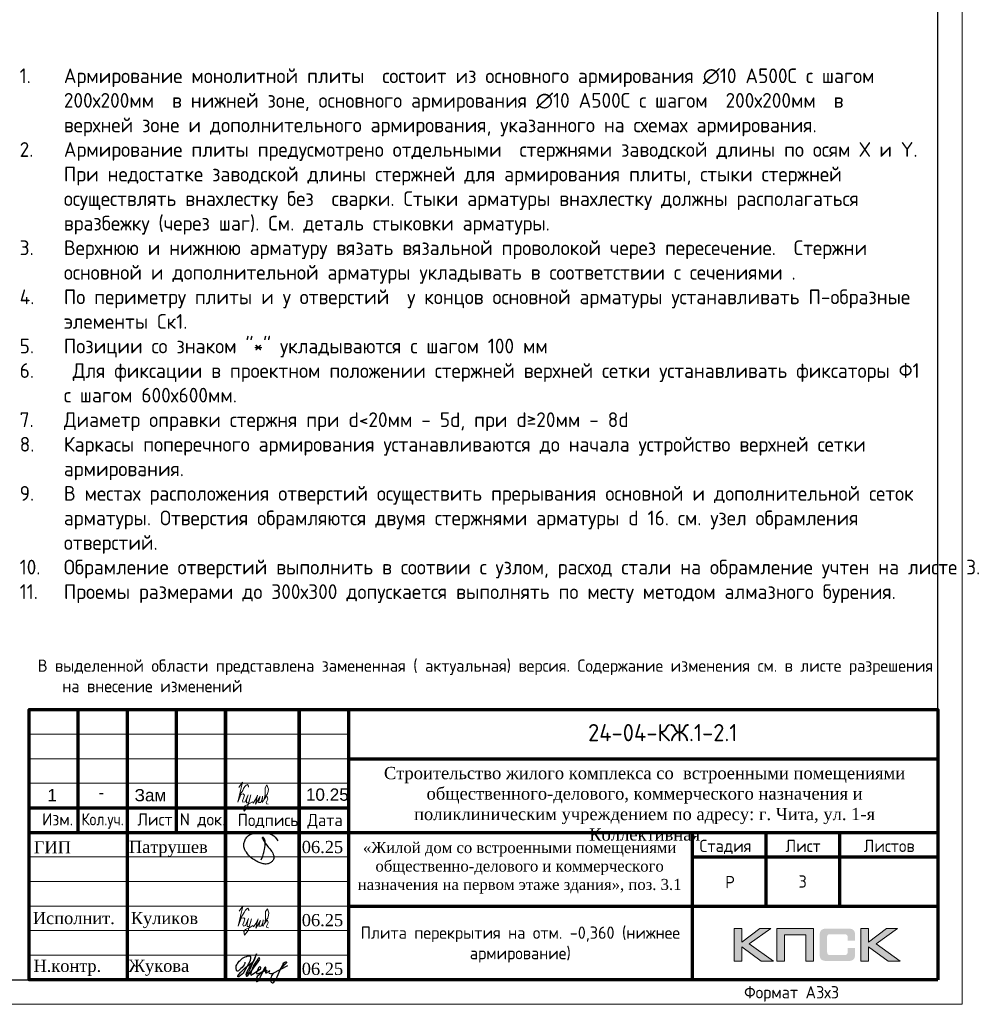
# Model space of a CAD drawing. Header units: millimetres. Extents: x -386473 to 311666, y -59273 to 291770.
# Tile 47 of 132: x -35999 to -16805, y -4054 to 15991. Entities that reach past the tile are written whole.
import ezdxf
from ezdxf.enums import TextEntityAlignment as Align

# ---------------------------------------------------------------- set-up
doc = ezdxf.new("R2010")
doc.units = ezdxf.units.MM
for name, color, linetype in [('PDF7_Text', 7, 'Continuous'), ('PDF8_Text', 7, 'Continuous'), ('Рамка печать', 7, 'Continuous'), ('ТОЛСТЫЕ_ОСНОВНЫЕ', 6, 'Continuous')]:
    doc.layers.add(name, color=color, linetype=linetype)
for name, color, linetype, lineweight in [('Выноски', 20, 'Continuous', 20), ('Каркасы ригель', 3, 'Continuous', 0), ('РАЗМЕРЫ', 1, 'Continuous', 9), ('Рамка', 7, 'Continuous', 70), ('Текст', 7, 'Continuous', 25), ('ТОНКИЕ', 7, 'Continuous', 9)]:
    doc.layers.add(name, color=color, linetype=linetype, lineweight=lineweight)
doc.styles.add('PDF Times New Roman', font='times.ttf')
doc.styles.get("Standard").update_dxf_attribs({"font": 'arial.ttf'})
doc.styles.add('style1', font='GOST_Common.ttf', dxfattribs={"height": 500})
doc.styles.add('ГОСТ', font='GOST_Common.ttf')

# ---------------------------------------------------------------- blocks, each defined once
blk = doc.blocks.new('*U44')
at = {"layer": 'ТОЛСТЫЕ_ОСНОВНЫЕ', "color": 6}
blk.add_lwpolyline([(20, 5), (886, 5), (886, 415), (20, 415)], close=True, dxfattribs=at)
at = {"layer": 'ТОНКИЕ'}
blk.add_lwpolyline([(0, 0), (891, 0), (891, 420), (0, 420)], close=True, dxfattribs=at)
at = {"layer": 'Текст', "style": 'style1'}
blk.add_text('Формат А3х3', height=2.5, dxfattribs=at).set_placement((846.57, 1.2))
blk = doc.blocks.new('11')
at = {"layer": 'Выноски'}
for p, q in [((47962, 66737), (47989, 66781)), ((47989, 66781), (48016, 66806)), ((48016, 66806), (48038, 66823)), ((48038, 66823), (48060, 66786)), ((48060, 66786), (48058, 66769)), ((47885, 66608), (47944, 66700)), ((47944, 66700), (47962, 66737))]:
    blk.add_line(p, q, dxfattribs=at)
blk.add_lwpolyline([(47863, 66761), (47937, 66865), (47843, 66458), (47885, 66564), (47905, 66616), (47954, 66628), (47979, 66606), (47957, 66539), (47937, 66487), (47947, 66458), (47991, 66470), (48051, 66611), (48041, 66569), (48023, 66505), (48023, 66448), (48065, 66448), (48090, 66529), (48110, 66608), (48043, 66369), (47972, 66275), (47954, 66344), (47991, 66389), (48078, 66431), (48142, 66470), (48154, 66441), (48204, 66512), (48246, 66606), (48209, 66455), (48204, 66418), (48295, 66574), (48265, 66463), (48265, 66455), (48312, 66453), (48342, 66529), (48347, 66584), (48337, 66465), (48349, 66453), (48401, 66569), (48443, 66616), (48461, 66678), (48466, 66727), (48436, 66811), (48399, 66754), (48399, 66618), (48389, 66549), (48374, 66507), (48416, 66564), (48441, 66576), (48451, 66524), (48433, 66482), (48419, 66453), (48424, 66428), (48458, 66421)], dxfattribs=at)
blk = doc.blocks.new('яяя')
at = {"lineweight": 30}
for points in [[(345424, 110432), (345425, 110410), (345424, 110397), (345417, 110379), (345406, 110350), (345390, 110319), (345357, 110275), (345310, 110221), (345265, 110176), (345198, 110110), (345161, 110077), (345133, 110066), (345116, 110066), (345102, 110075), (345090, 110091), (345082, 110115), (345074, 110146), (345066, 110182), (345064, 110206), (345067, 110234), (345077, 110278), (345095, 110320), (345114, 110361), (345134, 110395), (345159, 110428), (345195, 110469), (345228, 110506), (345284, 110560), (345331, 110595), (345379, 110625), (345435, 110648), (345486, 110670), (345532, 110686), (345573, 110696), (345605, 110698), (345621, 110695), (345635, 110687), (345648, 110671), (345656, 110649), (345659, 110625), (345659, 110583), (345656, 110553), (345647, 110523), (345635, 110489), (345387, 110033), (345349, 109985), (345311, 109948), (345247, 109889), (345209, 109858), (345192, 109844), (345180, 109837), (345157, 109833), (345150, 109835), (345140, 109842), (345135, 109856), (345138, 109881), (345148, 109892), (345183, 109930), (345267, 110024), (345343, 110105), (345455, 110213), (345617, 110343), (345775, 110456), (345811, 110526), (345838, 110607), (345890, 110740), (345902, 110771), (345698, 110295), (345672, 110226), (345626, 110132), (345572, 110032), (345518, 109953), (345481, 109918), (345497, 110001), (345567, 110147), (345655, 110301), (345760, 110442)], [(345481, 109918), (345476, 109896), (345475, 109874), (345485, 109861), (345506, 109866), (345539, 109891), (345632, 109983), (345968, 110450), (346022, 110527), (346029, 110560), (346027, 110579), (346026, 110590), (346010, 110605), (345993, 110609), (345975, 110601), (345962, 110584), (345954, 110562), (345857, 110421), (345783, 110292), (345741, 110183), (345701, 110079), (345665, 109985), (345660, 109952), (345666, 109929), (345669, 109915), (345682, 109910), (345702, 109914), (345735, 109941), (345846, 110007), (346065, 110160), (346075, 110193), (346070, 110217), (346066, 110236), (346052, 110241), (346030, 110241), (346007, 110228), (345978, 110203), (345960, 110164), (345892, 110010), (345895, 109986), (345904, 109966), (345925, 109964), (345969, 109968), (346045, 110000), (346218, 110114), (346261, 110154), (346280, 110184), (346282, 110210), (346278, 110225), (346263, 110229), (346241, 110222), (346220, 110198), (346162, 110049), (345989, 109904), (345932, 109849), (345906, 109805), (345891, 109739), (345890, 109690), (345899, 109652), (345924, 109647), (345956, 109655), (345980, 109674), (346058, 109838), (346158, 110046), (346261, 110098), (346314, 110120), (346292, 110079), (346269, 110036), (346261, 110008), (346267, 109998), (346293, 109998), (346363, 110039), (346445, 110095), (346421, 110068), (346414, 110040), (346407, 110011), (346416, 109990), (346466, 109972), (346509, 109977), (346574, 109984), (347172, 110293)], [(346586, 109971), (346543, 109917), (346509, 109873), (346489, 109825), (346475, 109767), (346472, 109710), (346478, 109675), (346485, 109641), (346501, 109621), (346517, 109602), (346542, 109589), (346568, 109592), (346605, 109620), (346680, 109731), (346736, 109842), (346865, 110115), (346962, 110290), (346969, 110318), (346979, 110360), (347013, 110403), (347056, 110434), (347091, 110450), (347109, 110450), (347121, 110434), (347115, 110405), (347072, 110355), (347012, 110307), (346924, 110222)]]:
    blk.add_lwpolyline(points, dxfattribs=at)
blk = doc.blocks.new('Патрушев')
at = {"color": 5, "lineweight": 25}
blk.add_lwpolyline([(58.5, -35.09), (59.7, -31.98), (60.22, -29.81), (60.47, -28.76), (60.76, -27.56), (61.06, -26.32), (61.37, -24.67), (61.64, -22.98), (61.77, -21.63), (61.83, -20.46), (61.74, -19.5), (61.5, -18.56), (61.27, -17.93), (60.96, -17.34), (60.63, -16.86), (60.45, -16.66), (60.39, -16.62), (60.25, -16.53), (60.03, -16.42), (59.74, -16.36), (59.56, -16.39), (59.41, -16.5), (59.32, -16.73), (59.32, -16.96), (59.41, -17.15), (61.8, -21.04), (63.12, -22.91), (63.7, -23.61), (64.53, -24.59), (65.48, -25.87), (66.43, -27.07), (66.87, -27.73), (67.42, -28.44), (67.68, -28.93), (68, -29.52), (68.38, -30.41), (68.65, -31), (68.82, -31.71), (68.89, -32.2), (68.93, -32.68), (68.9, -33.35), (68.81, -33.79), (68.57, -34.59), (68.27, -35.18), (67.92, -35.7), (67.56, -36.23), (66.92, -36.75), (66.44, -37.14), (65.93, -37.49), (65.34, -37.85), (64.79, -38.12), (64.12, -38.33), (63.56, -38.4), (62.54, -38.51), (61.58, -38.47), (60.89, -38.38), (60.1, -38.27), (59.25, -38.05), (58.41, -37.75), (57.66, -37.55), (56.61, -37.27), (55.88, -36.92), (54.92, -36.35), (53.85, -35.72), (53.05, -35.25), (52.17, -34.73), (51.27, -34.08), (50.13, -33.27), (49.09, -32.31), (47.96, -31.09), (47.07, -29.92), (46.05, -28.68), (45.23, -27.65), (44.74, -26.54), (44.28, -25.09), (44.05, -24.29), (43.98, -23.29), (43.94, -22.47), (43.99, -21.49), (44.18, -20.57), (44.46, -19.97), (44.74, -19.1), (45.02, -18.24), (45.49, -17.42), (45.85, -16.92), (46.39, -16.14), (46.99, -15.53), (47.83, -14.81), (48.65, -14.29), (49.43, -13.79), (50.53, -13.27), (51.57, -12.89), (52.65, -12.48), (54.17, -12.1), (55.44, -11.87), (56.95, -11.79), (58.35, -11.79), (59.63, -11.91), (61, -12.05), (62.71, -12.35), (64.46, -12.88), (66.16, -13.58), (67.55, -14.27), (68.88, -15.13), (70.02, -16.25), (71.14, -17.49), (71.67, -18.26), (72.28, -19.27)], dxfattribs=at)
blk = doc.blocks.new('A$Cd09756da')
at = {"layer": 'Рамка печать', "lineweight": 20}
h = blk.add_hatch(color=0, dxfattribs=at)
h.paths.add_polyline_path([(-3400, 1040), (-3624, 1040), (-3991, 764), (-3991, 1040), (-4146, 1040), (-4146, 378), (-3991, 378), (-3991, 669), (-3594, 378), (-3346, 378), (-3840, 728)])
h.paths.add_polyline_path([(-3122, 915), (-2683, 915), (-2683, 378), (-2529, 378), (-2529, 1040), (-2693, 1040), (-3276, 1040), (-3276, 883), (-3276, 378), (-3122, 378)])
h.paths.add_polyline_path([(-1408, 1043), (-1563, 1043), (-1563, 380), (-1408, 380), (-1408, 672), (-1011, 380), (-763, 380), (-1257, 731), (-817, 1043), (-1041, 1043), (-1408, 767)])
blk.add_hatch(color=204, dxfattribs=at).paths.add_polyline_path([(-1693, 970), (-1695, 977), (-1697, 983), (-1701, 989), (-1704, 996), (-1708, 1000), (-1712, 1005), (-1716, 1010), (-1720, 1014), (-1725, 1017), (-1731, 1021), (-1737, 1025), (-1744, 1028), (-1750, 1030), (-1758, 1033), (-1765, 1035), (-1783, 1038), (-1802, 1041), (-1823, 1043), (-1846, 1043), (-2242, 1043), (-2265, 1043), (-2285, 1041), (-2305, 1038), (-2322, 1035), (-2330, 1032), (-2338, 1030), (-2344, 1028), (-2351, 1024), (-2357, 1021), (-2363, 1017), (-2368, 1014), (-2372, 1010), (-2376, 1005), (-2380, 1000), (-2384, 996), (-2387, 989), (-2390, 983), (-2393, 976), (-2396, 970), (-2398, 962), (-2401, 946), (-2404, 928), (-2406, 908), (-2406, 887), (-2406, 538), (-2406, 516), (-2404, 496), (-2401, 478), (-2398, 461), (-2396, 454), (-2393, 447), (-2390, 440), (-2387, 434), (-2384, 429), (-2380, 423), (-2376, 419), (-2372, 414), (-2368, 410), (-2362, 406), (-2357, 403), (-2351, 399), (-2344, 396), (-2337, 394), (-2330, 391), (-2322, 389), (-2305, 385), (-2285, 383), (-2264, 381), (-2242, 380), (-1846, 380), (-1823, 381), (-1802, 382), (-1783, 385), (-1766, 389), (-1758, 391), (-1750, 393), (-1744, 396), (-1737, 399), (-1731, 402), (-1725, 406), (-1720, 410), (-1716, 414), (-1712, 418), (-1708, 423), (-1704, 428), (-1701, 434), (-1697, 440), (-1695, 446), (-1693, 454), (-1690, 461), (-1686, 478), (-1684, 496), (-1682, 516), (-1682, 538), (-1682, 647), (-1836, 647), (-1836, 558), (-1836, 552), (-1837, 546), (-1838, 540), (-1840, 535), (-1842, 530), (-1844, 526), (-1846, 522), (-1850, 519), (-1853, 515), (-1857, 513), (-1862, 511), (-1867, 508), (-1872, 507), (-1878, 506), (-1884, 506), (-1890, 505), (-2209, 505), (-2214, 506), (-2219, 506), (-2223, 508), (-2227, 511), (-2231, 513), (-2235, 516), (-2238, 519), (-2241, 523), (-2244, 528), (-2246, 532), (-2248, 536), (-2249, 541), (-2251, 551), (-2252, 560), (-2252, 878), (-2252, 884), (-2251, 889), (-2250, 894), (-2248, 899), (-2247, 903), (-2245, 906), (-2242, 910), (-2240, 913), (-2236, 916), (-2233, 919), (-2229, 921), (-2225, 922), (-2220, 923), (-2215, 924), (-2210, 925), (-2204, 925), (-1890, 925), (-1884, 925), (-1878, 924), (-1872, 923), (-1868, 921), (-1863, 919), (-1858, 917), (-1854, 914), (-1851, 911), (-1847, 907), (-1844, 903), (-1842, 899), (-1840, 894), (-1838, 889), (-1837, 884), (-1836, 878), (-1836, 872), (-1836, 799), (-1682, 799), (-1682, 887), (-1682, 908), (-1684, 928), (-1686, 946), (-1690, 962)])
at = {"layer": 'Рамка', "color": 7}
for p, q in [((-17500, 3000), (-17500, 5500)), ((-15500, 3000), (-15500, 5500)), ((-12000, 4500), (0, 4500)), ((-18500, 3500), (-12000, 3500)), ((-18500, 3000), (0, 3000)), ((-3500, 3000), (-3500, 1500)), ((-2000, 3000), (-2000, 1500)), ((-5000, 2500), (0, 2500)), ((-5000, 2500), (0, 2500)), ((-12000, 1500), (0, 1500))]:
    blk.add_line(p, q, dxfattribs=at)
at = {"layer": 'Рамка'}
for p, q in [((-16500, 0), (-16500, 5500)), ((-14500, 0), (-14500, 5500)), ((-14500, 5500), (-14500, 0)), ((-13000, 5500), (-13000, 0)), ((-13000, 0), (-13000, 5500)), ((-12000, 5500), (-12000, 0)), ((-5000, 3000), (-5000, 0))]:
    blk.add_line(p, q, dxfattribs=at)
at = {"layer": 'Рамка', "color": 7, "lineweight": 15}
for p, q in [((-18500, 5000), (-12000, 5000)), ((-18500, 4500), (-12000, 4500)), ((-18500, 4000), (-12000, 4000)), ((-18500, 2500), (-12000, 2500)), ((-18500, 2000), (-12000, 2000)), ((-18500, 1500), (-12000, 1500)), ((-18500, 1000), (-12000, 1000)), ((-18500, 500), (-12000, 500))]:
    blk.add_line(p, q, dxfattribs=at)
at = {"layer": 'Рамка'}
blk.add_lwpolyline([(0, 0), (-18500, 0), (-18500, 5500), (0, 5500)], close=True, dxfattribs=at)
at = {"layer": 'Рамка печать', "color": 0, "lineweight": 20}
for points in [[(-4146, 378), (-4146, 1040), (-3991, 1040), (-3991, 764), (-3624, 1040), (-3400, 1040), (-3840, 728), (-3346, 378), (-3594, 378), (-3991, 669), (-3991, 378), (-4146, 378)], [(-3122, 378), (-3122, 915), (-2683, 915), (-2683, 378), (-2529, 378), (-2529, 1040), (-2693, 1040), (-3276, 1040), (-3276, 883), (-3276, 378), (-3122, 378)], [(-1563, 380), (-1563, 1043), (-1408, 1043), (-1408, 767), (-1041, 1043), (-817, 1043), (-1257, 731), (-763, 380), (-1011, 380), (-1408, 672), (-1408, 380), (-1563, 380)]]:
    blk.add_lwpolyline(points, close=True, dxfattribs=at)
at = {"color": 5, "xscale": 24.5, "yscale": 24.5, "zscale": 24.5}
blk.add_blockref('Патрушев', (-15207, 3298), dxfattribs=at)
at = {"color": 2, "lineweight": 60, "xscale": 0.5, "yscale": 0.5, "zscale": 0.5}
blk.add_blockref('яяя', (-186821, -54859), dxfattribs=at)
at = {"layer": 'Выноски', "color": 0}
blk.add_blockref('11', (-62086, -65365), dxfattribs=at)
at = {"layer": 'PDF7_Text', "char_height": 248, "attachment_point": 7, "style": 'PDF Times New Roman'}
for s, insert in [('Патрушев', (-16471, 2500)), ('06.25', (-12950, 2573)), ('06.25', (-12950, 1085)), ('Жукова', (-16477, 79)), ('06.25', (-12950, 93))]:
    blk.add_mtext(s, dxfattribs=dict(at, insert=insert))
at = {"layer": 'PDF7_Text', "insert": (-16432, 1050), "char_height": 247.95, "attachment_point": 7, "style": 'PDF Times New Roman'}
blk.add_mtext_dynamic_manual_height_columns('{\\C256;Куликов}', width=2000, gutter_width=1250, heights=[0], dxfattribs=at)
at = {"layer": 'PDF8_Text', "char_height": 248, "attachment_point": 7, "style": 'PDF Times New Roman'}
for s, insert in [('ГИП', (-18407, 2573)), ('Исполнит.', (-18427, 1127)), ('Н.контр.', (-18413, 79))]:
    blk.add_mtext(s, dxfattribs=dict(at, insert=insert))
at = {"layer": 'Текст', "color": 7, "style": 'ГОСТ'}
blk.add_text('24-04-КЖ.1-2.1', height=350, dxfattribs=at).set_placement((-5599, 5031), align=Align.MIDDLE_CENTER)
for s, p in [('Изм.', (-18237, 3141)), ('Лист', (-16298, 3139)), ('N док.', (-15435, 3141)), ('Подпись', (-14257, 3127)), ('Дата', (-12835, 3127)), ('Стадия', (-4850, 2600)), ('Лист', (-3100, 2600)), ('Листов', (-1508, 2600)), ('Р', (-4328, 1863))]:
    blk.add_text(s, height=250, dxfattribs=at).set_placement(p)
at = {"layer": 'Текст', "color": 7, "style": 'ГОСТ', "width": 0.9}
blk.add_text('Кол.уч.', height=250, dxfattribs=at).set_placement((-17435, 3143))
at = {"layer": 'Текст', "color": 7, "attachment_point": 1, "style": 'ГОСТ'}
for s, width, heights, insert, char_height in [('\\pxqc;{\\fTimes New Roman|b0|i0|c204|p18;\\C256;Строительство жилого комплекса со  встроенными помещениями общественного-делового, коммерческого назначения и поликлиническим учреждением по адресу: г. Чита, ул. 1-я Коллективная}', 11543.07, [0], (-11741, 4333), 250), ('\\pxqc;{\\fTimes New Roman|b0|i0|c204|p18;\\C256;«Жилой дом со встроенными помещениями общественно-делового и коммерческого назначения на первом этаже здания», поз. 3.1\\P}', 7000, [1500], (-12014, 2803), 225)]:
    blk.add_mtext_dynamic_manual_height_columns(s, width=width, gutter_width=12.5, heights=heights, dxfattribs=dict(at, insert=insert, char_height=char_height))
blk = doc.blocks.new('*T322')
at = {"layer": 'Каркасы ригель', "color": 0, "linetype": 'ByBlock', "lineweight": -2, "transparency": 16777216}
for p, q in [((0, 0), (1500, 0)), ((0, -1000), (1500, -1000))]:
    blk.add_line(p, q, dxfattribs=at)
at = {"layer": 'Каркасы ригель', "color": 0, "linetype": 'ByBlock', "lineweight": 50, "transparency": 16777216}
for p, q in [((0, 0), (0, -1000)), ((1500, 0), (1500, -1000))]:
    blk.add_line(p, q, dxfattribs=at)
at = {"layer": 'Каркасы ригель', "color": 0, "linetype": 'Continuous', "lineweight": 0, "transparency": 16777216, "insert": (750, -500), "char_height": 250, "width": 1000, "attachment_point": 5, "style": 'ГОСТ'}
blk.add_mtext('3', dxfattribs=at)

msp = doc.modelspace()

# ---------------------------------------------------------------- block references
at = {"xscale": 100, "yscale": 100, "zscale": 100}
msp.add_blockref('*U44', (-105904.9, -4054.4), dxfattribs=at)
at = {"lineweight": 50, "ltscale": 100}
msp.add_blockref('A$Cd09756da', (-17304.9, -3554.4), dxfattribs=at)
msp.add_blockref('*T322', (-20804.9, -1054.4))
at = {"layer": 'Выноски', "color": 0}
msp.add_blockref('11', (-79400.2, -66399.8), dxfattribs=at)

# ---------------------------------------------------------------- texts
at = {"insert": (-35998.9, 14999.1), "char_height": 300, "width": 18500, "attachment_point": 1, "style": 'ГОСТ'}
msp.add_mtext('\\pxi-3,l3,ql,t3;{\\C7;1.^IАрмирование монолитной плиты  состоит из основного армирования ∅10 А500С с шагом  200х200мм  в нижней зоне, основного армирования ∅10 А500С с шагом  200х200мм  в  верхней зоне и дополнительного армирования, указанного на схемах армирования.\\P2.^IАрмирование плиты предусмотрено отдельными  стержнями заводской длины по осям Х и Y. При недостатке заводской длины стержней для армирования плиты, стыки стержней осуществлять внахлестку без  сварки. Стыки арматуры внахлестку должны располагаться вразбежку (через шаг). См. деталь стыковки арматуры.\\P3.^IВерхнюю и нижнюю арматуру вязать вязальной проволокой через пересечение.  Стержни основной и дополнительной арматуры укладывать в соответствии с сечениями .\\P4.^IПо периметру плиты и у отверстий  у концов основной арматуры устанавливать П-образные элементы Ск1.\\P5.^IПозиции со знаком "*" укладываются с шагом 100 мм\\P6.^I Для фиксации в проектном положении стержней верхней сетки устанавливать фиксаторы Ф1 с шагом 600х600мм.\\P7.^IДиаметр оправки стержня при d<20мм - 5d, при d≥20мм - 8d\\P8.^IКаркасы поперечного армирования устанавливаются до начала устройство верхней сетки армирования.\\P9.^IВ местах расположения отверстий осуществить прерывания основной и дополнительной сеток арматуры. Отверстия обрамляются двумя стержнями арматуры d 16. см. узел обрамления отверстий.\\P10.^IОбрамление отверстий выполнить в соотвии с узлом, расход стали на обрамление учтен на листе 3.\\P11.^IПроемы размерами до 300х300 допускается выполнять по месту методом алмазного бурения.}', dxfattribs=at)
at = {"layer": 'Выноски', "color": 240, "true_color": 0xed1f24, "insert": (-35631.7, 2965.2), "char_height": 250, "width": 18219.66, "attachment_point": 1, "style": 'ГОСТ'}
msp.add_mtext('\\pxi-2,l2,sm1;В выделенной области представлена замененная ( актуальная) версия. Содержание изменения см. в листе разрешения на внесение изменений', dxfattribs=at)
at = {"layer": 'РАЗМЕРЫ', "color": 7, "char_height": 250, "width": 725.009, "attachment_point": 1}
for s, insert in [('1', (-35435.1, 328.8)), ('-', (-34394.5, 387.2)), ('Зам', (-33658.7, 328.8)), ('10.25', (-30171.6, 339.5))]:
    msp.add_mtext(s, dxfattribs=dict(at, insert=insert))
at = {"layer": 'Текст', "color": 7, "insert": (-29304.9, -2054.4), "char_height": 250, "attachment_point": 1, "style": 'ГОСТ'}
msp.add_mtext_dynamic_manual_height_columns('\\pxsm1,qc;\\PПлита перекрытия на отм. -0,360 (нижнее армирование)', width=7000, gutter_width=12.5, heights=[1500], dxfattribs=at)

doc.saveas('drawing.dxf')
